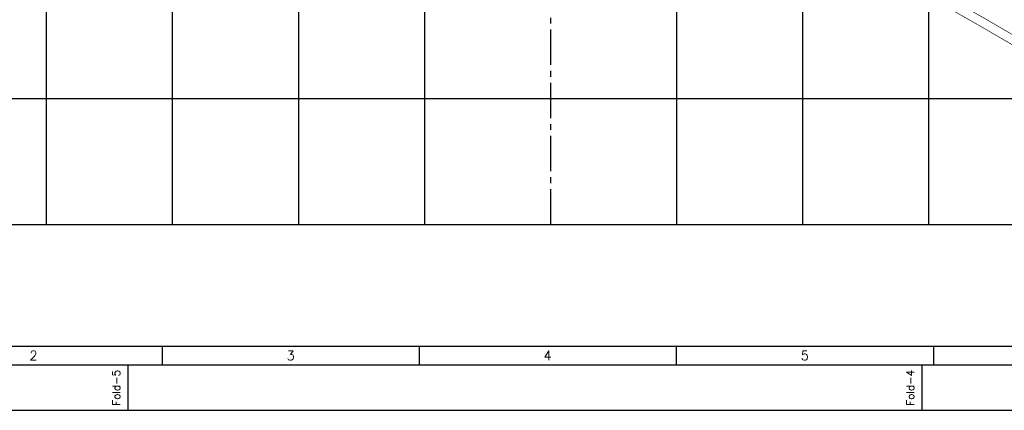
# Model space of a CAD drawing. Header units: inches. Extents: x -8998005 to 170525121, y -30058259 to 1575573.
# Tile 3 of 107: x -421361 to 359864, y -947427 to -637507. Entities that reach past the tile are written whole.
import ezdxf
from ezdxf.enums import TextEntityAlignment as Align

# ---------------------------------------------------------------- set-up
doc = ezdxf.new("R2010")
doc.units = ezdxf.units.IN
doc.header["$LTSCALE"] = 5
doc.header["$MEASUREMENT"] = 0
doc.linetypes.add('CENTER2', pattern=[1.125, 0.75, -0.125, 0.125, -0.125])
doc.layers.add('CANAL', color=4, linetype='Continuous')
doc.layers.add('Unknown_Line_Type', color=7, linetype='Continuous')
doc.styles.get("Standard").update_dxf_attribs({"font": 'txt.shx'})

msp = doc.modelspace()

# ---------------------------------------------------------------- linework, layer by layer
for p, q in [((-680417, -896427), (2475583, -896427)), ((-308417, -896437), (-308417, -911437)), ((-104417, -896437), (-104417, -911437)), ((99583, -896437), (99583, -911437)), ((303583, -896437), (303583, -911437)), ((-335417, -947427), (-335417, -911427)), ((294583, -947427), (294583, -911427))]:
    msp.add_line(p, q)
for points in [[(2814583, 1575573), (-752417, 1575573), (-752417, -947427), (2814583, -947427)], [(2778583, 1539573), (-716417, 1539573), (-716417, -911427), (2778583, -911427)]]:
    msp.add_lwpolyline(points, close=True)
at = {"layer": 'CANAL', "color": 8}
for p, q in [((-400000, -800000), (-400000, 1470819)), ((-300000, -800000), (-300000, 1470819)), ((-200000, -800000), (-200000, 1470819)), ((-100000, -800000), (-100000, 1470819)), ((100000, -800000), (100000, 1470819)), ((200000, -800000), (200000, 1470819)), ((300000, -800000), (300000, 1470819)), ((-597246, -700000), (1664920, -700000)), ((-597246, -800000), (1664920, -800000))]:
    msp.add_line(p, q, dxfattribs=at)
at = {"layer": 'CANAL', "color": 240, "linetype": 'CENTER2', "ltscale": 7500}
msp.add_line((0, -800000), (0, 1470819), dxfattribs=at)
at = {"layer": 'Unknown_Line_Type', "color": 205, "const_width": 500}
msp.add_lwpolyline([(-500000, -158012), (-402597, -213108), (-303135, -272378), (-232854, -312205), (-153407, -355804), (-86241, -395917), (-7711, -441044), (57499, -477869), (124919, -518268), (181327, -551043), (282683, -609521), (341927, -643252), (402173, -678368), (476450, -721914), (573850, -777243), (611757, -800000)], dxfattribs=at)
at = {"layer": 'Unknown_Line_Type', "color": 205}
msp.add_lwpolyline([(266753, -592249, 500, 500, 0), (286163, -603448, 500, 500, 0), (345422, -637186, 500, 500, 0), (405706, -672325, 500, 500, 0), (479949, -715851, 500, 500, 0), (577381, -771198, 500, 500, 0), (625357, -800000, 500, 500, 0)], format="xyseb", dxfattribs=at)

# ---------------------------------------------------------------- texts
for s, p in [('2', (-410417, -903937)), ('3', (-206417, -903937)), ('4', (-2417, -903937)), ('5', (201583, -903937))]:
    msp.add_text(s, height=7500).set_placement(p, align=Align.MIDDLE)
for s, p in [('Fold-5', (-341744, -943733)), ('Fold-4', (288256, -943733))]:
    msp.add_text(s, height=6000, rotation=90).set_placement(p)

doc.saveas('drawing.dxf')
